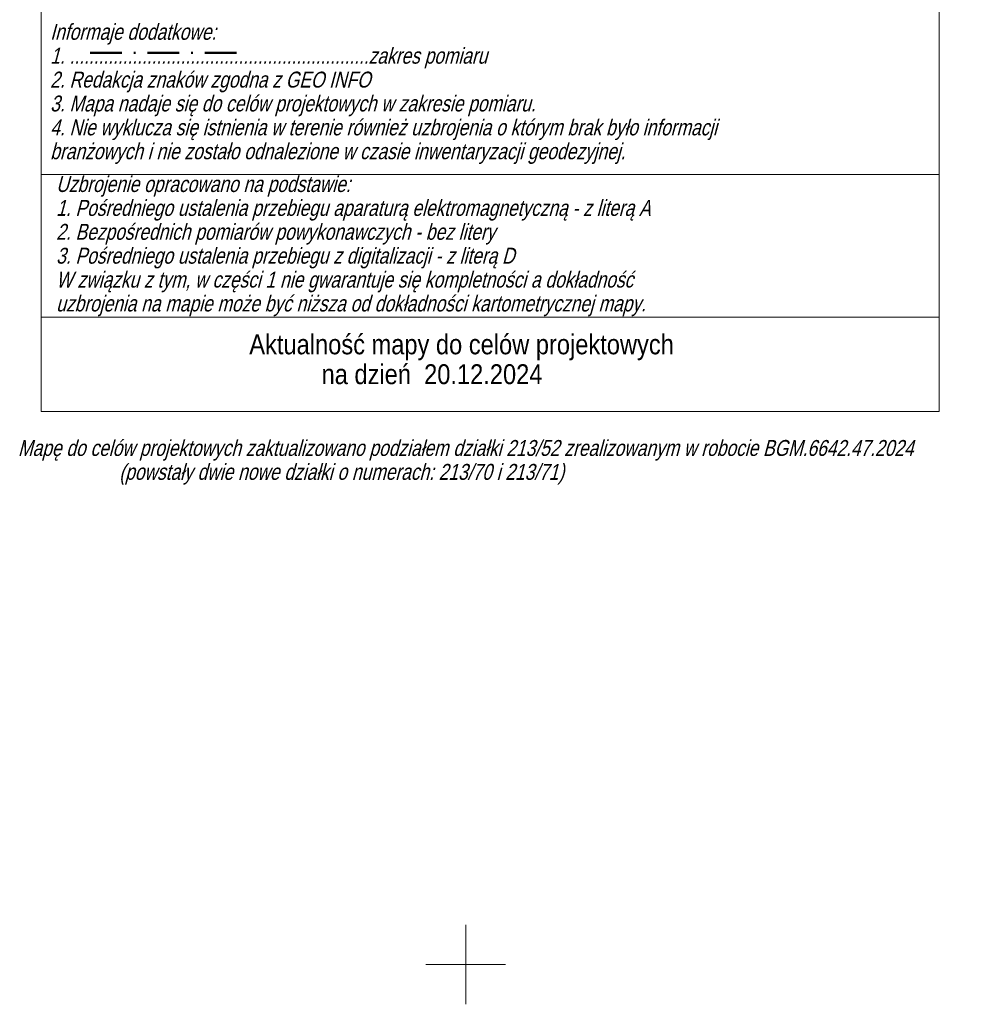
# Model space of a CAD drawing. Header units: metres. Extents: x 5450672 to 5451002, y 5973437 to 5973741.
# Tile 12 of 54: x 5450672 to 5450731, y 5973548 to 5973609. Entities that reach past the tile are written whole.
import ezdxf
from ezdxf.enums import TextEntityAlignment as Align

# ---------------------------------------------------------------- set-up
doc = ezdxf.new("R2010")
doc.units = ezdxf.units.M
doc.linetypes.add('L_0_0E', pattern=[3.5, 2, -0.75, 0, -0.75])
for name, color, linetype, lineweight in [('GESDZI_O', 7, 'CONTINUOUS', 18), ('RAMKA', 7, 'CONTINUOUS', 18), ('siatka', 7, 'CONTINUOUS', 18), ('zakres', 6, 'L_0_0E', 50)]:
    doc.layers.add(name, color=color, linetype=linetype, lineweight=lineweight)
doc.styles.add('Arial', font='Arial.ttf')

msp = doc.modelspace()

# ---------------------------------------------------------------- linework, layer by layer
at = {"layer": 'RAMKA', "linetype": 'Continuous', "lineweight": 18, "flags": 128}
msp.add_lwpolyline([(5450673.36, 5973661.8), (5450729.71, 5973661.8), (5450729.71, 5973655.931), (5450729.71, 5973635.424), (5450729.71, 5973628.076), (5450729.71, 5973616.618), (5450729.71, 5973609.899), (5450729.71, 5973599.61), (5450729.71, 5973590.642), (5450729.71, 5973584.713), (5450673.36, 5973584.713), (5450673.36, 5973590.642), (5450673.36, 5973599.61), (5450673.36, 5973609.899), (5450673.36, 5973628.076), (5450673.36, 5973635.424), (5450673.36, 5973641.753), (5450673.36, 5973655.931)], close=True, dxfattribs=at)
for points in [[(5450673.36, 5973599.61), (5450729.71, 5973599.61)], [(5450673.36, 5973590.642), (5450729.71, 5973590.642)]]:
    msp.add_lwpolyline(points, dxfattribs=at)
at = {"layer": 'siatka', "linetype": 'Continuous', "lineweight": 18, "flags": 128}
for points in [[(5450700, 5973547.5), (5450700, 5973552.5)], [(5450697.5, 5973550), (5450702.5, 5973550)]]:
    msp.add_lwpolyline(points, dxfattribs=at)
at = {"layer": 'zakres', "lineweight": 50, "flags": 128}
msp.add_lwpolyline([(5450676.42, 5973607.25), (5450686.02, 5973607.25)], dxfattribs=at)

# ---------------------------------------------------------------- texts
at = {"layer": 'GESDZI_O', "color": 7, "style": 'Arial', "oblique": 15, "width": 0.78}
for s, p in [('Mapę do celów projektowych zaktualizowano podziałem działki 213/52 zrealizowanym w robocie BGM.6642.47.2024', (5450671.9, 5973582.43)), ('                     (powstały dwie nowe działki o numerach: 213/70 i 213/71)', (5450671.9, 5973580.93))]:
    msp.add_text(s, height=1, dxfattribs=at).set_placement(p, align=Align.MIDDLE_LEFT)
at = {"layer": 'RAMKA', "style": 'Arial', "oblique": 15, "width": 0.78}
for s, p in [('Informaje dodatkowe:', (5450673.919, 5973609.059)), ('1. ..............................................................zakres pomiaru', (5450673.919, 5973607.559)), ('2. Redakcja znaków zgodna z GEO INFO', (5450673.919, 5973606.059)), ('3. Mapa nadaje się do celów projektowych w zakresie pomiaru.', (5450673.919, 5973604.559)), ('4. Nie wyklucza się istnienia w terenie również uzbrojenia o którym brak było informacji ', (5450673.919, 5973603.059)), ('branżowych i nie zostało odnalezione w czasie inwentaryzacji geodezyjnej.', (5450673.919, 5973601.559)), ('Uzbrojenie opracowano na podstawie:', (5450674.293, 5973599.502)), ('1. Pośredniego ustalenia przebiegu aparaturą elektromagnetyczną - z literą A', (5450674.293, 5973598.002)), ('2. Bezpośrednich pomiarów powykonawczych - bez litery', (5450674.293, 5973596.502)), ('3. Pośredniego ustalenia przebiegu z digitalizacji - z literą D', (5450674.293, 5973595.002)), ('W związku z tym, w części 1 nie gwarantuje się kompletności a dokładność', (5450674.293, 5973593.502)), ('uzbrojenia na mapie może być niższa od dokładności kartometrycznej mapy.', (5450674.293, 5973592.002))]:
    msp.add_text(s, height=1, dxfattribs=at).set_placement(p, align=Align.TOP_LEFT)
at = {"layer": 'RAMKA', "style": 'Arial', "width": 0.85}
for s, p in [('Aktualność mapy do celów projektowych ', (5450686.417, 5973589.562)), ('           na dzień  20.12.2024                 ', (5450686.417, 5973587.687))]:
    msp.add_text(s, height=1.25, dxfattribs=at).set_placement(p, align=Align.TOP_LEFT)

doc.saveas('drawing.dxf')
